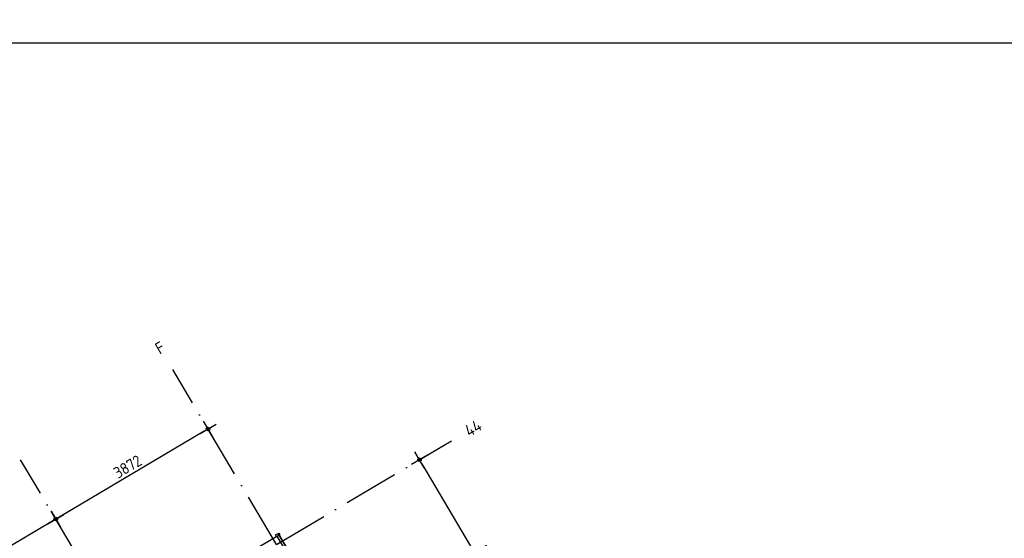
# Model space of a CAD drawing. Header units: millimetres. Extents: x 20872 to 297961, y -293704 to 213007.
# Tile 188 of 256: x 60603 to 82140, y 71722 to 83070. Entities that reach past the tile are written whole.
import ezdxf
from ezdxf.enums import TextEntityAlignment as Align
from ezdxf.xclip import XClip

# ---------------------------------------------------------------- set-up
doc = ezdxf.new("R2010")
doc.units = ezdxf.units.MM
doc.header["$LTSCALE"] = 100
doc.header["$XCLIPFRAME"] = 2
doc.linetypes.add('ACAD_ISO10W100', pattern=[18, 12, -3, 0, -3])
doc.layers.get('Defpoints').update_dxf_attribs({"color": 181})
for name, color, linetype in [('A--L$7--_stramien', 1, 'Continuous'), ('A--T$1A-afwerking', 8, 'Continuous'), ('A--T$7--_stramien', 7, 'Continuous'), ('BURO_lijnen_0.25', 2, 'Continuous'), ('XREFS', 9, 'Continuous')]:
    doc.layers.add(name, color=color, linetype=linetype)
doc.styles.add('BRON standaard', font='isocp.shx')
doc.styles.add('BURO maatvoering', font='isocp.shx')
doc.styles.add('JINX maatvoering', font='isocp.shx')
doc.dimstyles.new('JINX maatvoering 1-100', dxfattribs={"dimscale": 100, "dimtxt": 2.5, "dimasz": 1, "dimexe": 125, "dimexo": 0, "dimtad": 1, "dimdec": 0, "dimzin": 12, "dimdsep": 46, "dimtxsty": 'JINX maatvoering', "dimblk": 'BURO_maatvoeringssymbool_01', "dimcen": 2, "dimse1": 1, "dimse2": 1, "dimclrd": 1, "dimclrt": 7, "dimadec": 0, "dimazin": 0, "dimtfac": 1, "dimtdec": 0, "dimtix": 1, "dimtofl": 0, "dimtmove": 0, "dimatfit": 3, "dimldrblk": 'DOT', "dimfxl": 1, "dimtolj": 1, "dimtzin": 0, "dimarcsym": 0})

# ---------------------------------------------------------------- blocks, each defined once
blk = doc.blocks.new('Glasgevel alleen 1e en 2e')
at = {"color": 1}
for points in [[(51358, 70923), (79766, 22945), (130614, 22945), (130614, 97025)], [(51367, 70928), (79772, 22955), (130604, 22955), (130604, 97025)]]:
    blk.add_lwpolyline(points, dxfattribs=at)
blk.add_lwpolyline([(51380, 70935), (51405, 70892), (51333, 70850), (51308, 70893)], close=True)
blk = doc.blocks.new('AL_stramlab_01_P03_BV')
at = {"color": 4, "linetype": 'Continuous', "lineweight": -2, "style": 'BRON standaard'}
blk.add_attdef('LABEL', text='', height=350, dxfattribs=at).set_placement((0, 0), align=Align.MIDDLE_CENTER)
blk = doc.blocks.new('AB2_D_DV_MV_maatvoeringssymbool_01')
at = {"color": 1}
for p, q in [((-2, 0), (2, 0)), ((0, -2), (0, 2))]:
    blk.add_line(p, q, dxfattribs=at)
blk.add_circle((0, 0), 0.4, dxfattribs=at)
blk = doc.blocks.new('*D229')
at = {"layer": 'A--T$7--_stramien', "color": 1, "lineweight": -2, "transparency": 16777216}
blk.add_line((49749, 73161), (46589, 71290), dxfattribs=at)
at = {"layer": 'Defpoints', "color": 0, "transparency": 16777216}
for p in [(49066, 74511), (46230, 71701), (46503, 71239)]:
    blk.add_point(p, dxfattribs=at)
at = {"layer": 'A--T$7--_stramien', "color": 1, "lineweight": -2, "transparency": 16777216, "xscale": 100, "yscale": 100, "zscale": 100}
for p, rotation in [((49835, 73212), 30.63011522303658), ((46503, 71239), 210.6301152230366)]:
    blk.add_blockref('AB2_D_DV_MV_maatvoeringssymbool_01', p, dxfattribs=dict(at, rotation=rotation))
at = {"layer": 'A--T$7--_stramien', "color": 7, "transparency": 16777216, "insert": (48074, 72387), "char_height": 250, "attachment_point": 5, "rotation": 30.6301, "style": 'JINX maatvoering'}
blk.add_mtext('\\A1;3872', dxfattribs=at)
blk = doc.blocks.new('_Dot')
at = {"color": 0, "linetype": 'ByBlock', "lineweight": -2}
blk.add_line((-0.5, 0), (-1, 0), dxfattribs=at)
at = {"color": 0, "linetype": 'ByBlock', "const_width": 0.5}
blk.add_lwpolyline([(-0.25, 0, 1), (0.25, 0, 1)], format="xyb", close=True, dxfattribs=at)
blk = doc.blocks.new('BURO_maatvoeringssymbool_01')
at = {"color": 1}
for p, q in [((-2, 0), (2, 0)), ((0, -2), (0, 2))]:
    blk.add_line(p, q, dxfattribs=at)
blk.add_circle((0, 0), 0.4, dxfattribs=at)
blk = doc.blocks.new('*D230')
at = {"layer": 'A--T$7--_stramien', "color": 1, "lineweight": -2, "transparency": 16777216}
blk.add_line((46417, 71188), (43257, 69317), dxfattribs=at)
at = {"layer": 'Defpoints', "color": 0, "transparency": 16777216}
for p in [(46230, 71701), (43171, 69267), (43394, 68891)]:
    blk.add_point(p, dxfattribs=at)
at = {"layer": 'A--T$7--_stramien', "color": 1, "lineweight": -2, "transparency": 16777216, "xscale": 100, "yscale": 100, "zscale": 100}
for p, rotation in [((46503, 71239), 30.63011522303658), ((43171, 69267), 210.6301152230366)]:
    blk.add_blockref('AB2_D_DV_MV_maatvoeringssymbool_01', p, dxfattribs=dict(at, rotation=rotation))
at = {"layer": 'A--T$7--_stramien', "color": 7, "transparency": 16777216, "insert": (44742, 70414), "char_height": 250, "attachment_point": 5, "rotation": 30.6301, "style": 'JINX maatvoering'}
blk.add_mtext('\\A1;3872', dxfattribs=at)
blk = doc.blocks.new('*D234')
at = {"layer": 'A--T$7--_stramien', "color": 1, "lineweight": -2, "transparency": 16777216}
blk.add_line((54510, 72451), (57102, 68074), dxfattribs=at)
at = {"layer": 'Defpoints', "color": 0, "transparency": 16777216}
for p in [(56088, 73501), (58782, 68952), (57153, 67988)]:
    blk.add_point(p, dxfattribs=at)
at = {"layer": 'A--T$7--_stramien', "color": 1, "lineweight": -2, "transparency": 16777216, "xscale": 100, "yscale": 100, "zscale": 100}
for p, rotation in [((54459, 72537), 120.6301152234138), ((57153, 67988), 300.6301152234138)]:
    blk.add_blockref('AB2_D_DV_MV_maatvoeringssymbool_01', p, dxfattribs=dict(at, rotation=rotation))
at = {"layer": 'A--T$7--_stramien', "color": 7, "transparency": 16777216, "insert": (55968, 70358), "char_height": 250, "attachment_point": 5, "rotation": 300.6301, "style": 'JINX maatvoering'}
blk.add_mtext('\\A1;5287', dxfattribs=at)
blk = doc.blocks.new('stramienlijnen_1')
at = {"layer": 'A--L$7--_stramien', "color": 1, "linetype": 'ACAD_ISO10W100', "lineweight": -3}
for p, q in [((51330.8, 70684.8), (49065.5, 74510.5)), ((51330.8, 70684.8), (55156.5, 72950)), ((47999, 68712), (45733.8, 72537.7))]:
    blk.add_line(p, q, dxfattribs=at)
at = {"layer": 'A--T$7--_stramien', "color": 7, "linetype": 'Continuous', "lineweight": -3}
ref = blk.add_blockref('AL_stramlab_01_P03_BV', (48783.3, 74987.1), dxfattribs=dict(at, xscale=75, yscale=75, zscale=75, rotation=30.63011522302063))
ref.add_attrib('LABEL', 'F', dxfattribs={"layer": '0', "color": 4, "linetype": 'Continuous', "lineweight": -2, "height": 262.5, "rotation": 30.63012, "style": 'BURO maatvoering'}).set_placement((48783.3, 74987.1), align=Align.MIDDLE_CENTER)
ref = blk.add_blockref('AL_stramlab_01_P03_BV', (55633.2, 73232.2), dxfattribs=dict(at, xscale=75, yscale=75, zscale=75, rotation=30.63011522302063))
ref.add_attrib('LABEL', '44', dxfattribs={"layer": '0', "color": 4, "linetype": 'Continuous', "lineweight": -2, "height": 262.5, "rotation": 30.63012, "style": 'BURO maatvoering'}).set_placement((55633.2, 73232.2), align=Align.MIDDLE_CENTER)
at = {"layer": 'A--T$7--_stramien', "color": 7}
for base, p1, p2, angle, picture, middle in [((46503.3, 71239.3), (49066.1, 74510.8), (46230.1, 71700.8), 30.63012, '*D229', (48073.7, 72387.1)), ((57153.2, 67987.9), (56087.8, 73501.4), (58781.5, 68952), 300.63012, '*D234', (55967.7, 70358.1)), ((43171.4, 69266.5), (46230.1, 71700.8), (43394, 68890.7), 30.63012, '*D230', (44741.8, 70414.3))]:
    dim = blk.add_linear_dim(base=base, p1=p1, p2=p2, angle=angle, dimstyle='JINX maatvoering 1-100', dxfattribs=at)
    dim.commit()
    dim.dimension.update_dxf_attribs({"geometry": picture, "text_midpoint": middle})
blk = doc.blocks.new('2015-11-16 111 tussenverdieping bestaand')
at = {"layer": 'A--T$1A-afwerking'}
blk.add_lwpolyline([(34528, 60913), (51335, 70864), (79685, 22985), (79832, 22901), (129485, 22901), (135915, 12040), (142978, 21914), (130697, 26120), (130675, 97040), (165047, 97015), (165047, 14419), (151364, 19026), (149622, 13150), (163567, 13081), (163475, 1501), (146518, 1360), (146659, 12909), (147031, 12909), (149075, 19828), (145372, 21100), (137265, 9763), (142974, 21), (142974, -73), (70633, -64)], close=True, dxfattribs=at)
at = {"layer": 'A--T$7--_stramien'}
blk.add_blockref('stramienlijnen_1', (0, 0), dxfattribs=at)
at = {"layer": 'BURO_lijnen_0.25'}
blk.add_blockref('Glasgevel alleen 1e en 2e', (0, 0), dxfattribs=at)

msp = doc.modelspace()

# ---------------------------------------------------------------- block references
at = {"layer": 'XREFS'}
ref = msp.add_blockref('2015-11-16 111 tussenverdieping bestaand', (14890, 903), dxfattribs=at)
XClip(ref).set_block_clipping_path([(26270.6420343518, 38249.6938797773), (70448.6961398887, 81655.1161930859)])

doc.saveas('drawing.dxf')
